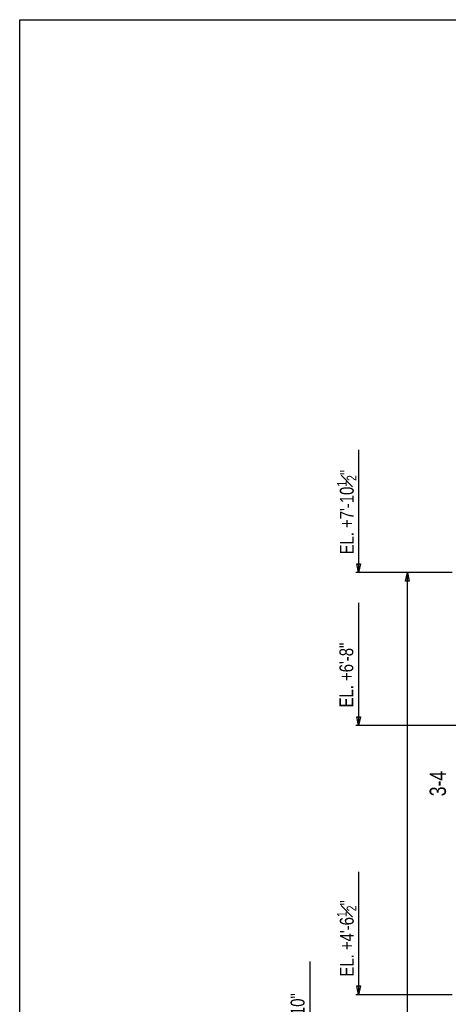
# Model space of a CAD drawing. Header units: inches. Extents: x -17.2 to 17.5, y -11.2 to 11.2.
# Tile 8 of 38: x -17.2 to -13.9, y 3.5 to 11.2. Entities that reach past the tile are written whole.
import ezdxf
from ezdxf.enums import TextEntityAlignment as Align

# ---------------------------------------------------------------- set-up
doc = ezdxf.new("R2010")
doc.units = ezdxf.units.IN
doc.header["$LTSCALE"] = 2.5
doc.header["$MEASUREMENT"] = 0
doc.layers.add('Layer_0', color=7, linetype='Continuous')
doc.styles.add('MTextWidth', font='txt', dxfattribs={"width": 0.8, "height": 0.2})

msp = doc.modelspace()

# ---------------------------------------------------------------- linework, layer by layer
at = {"color": 1, "linetype": 'Continuous'}
for p, q in [((-14.572, 7.8543), (-14.572, 6.8845)), ((-14.572, 6.8845), (-14.5868, 6.9534)), ((-14.5868, 6.9534), (-14.5572, 6.9534)), ((-14.5572, 6.9534), (-14.572, 6.8845)), ((-14.1866, 6.8845), (-14.5939, 6.8845)), ((-14.572, 6.8845), (-14.572, 6.8845)), ((-14.2014, 6.8156), (-14.1866, 6.8845)), ((-14.1866, -0.9905), (-14.1866, 6.8845)), ((-14.1866, 6.8845), (-14.1718, 6.8156)), ((-13.8324, 6.8845), (-14.1866, 6.8845)), ((-14.1718, 6.8156), (-14.2014, 6.8156)), ((-14.572, 6.646), (-14.572, 5.6761)), ((-13.4783, 5.6761), (-14.5939, 5.6761)), ((-14.572, 5.6761), (-14.5868, 5.745)), ((-14.5868, 5.745), (-14.5572, 5.745)), ((-14.5572, 5.745), (-14.572, 5.6761)), ((-14.572, 5.6761), (-14.572, 5.6761)), ((-14.572, 4.521), (-14.572, 3.5511)), ((-14.9574, 3.8126), (-14.9574, 2.8428)), ((-14.572, 3.5511), (-14.5868, 3.62)), ((-14.5868, 3.62), (-14.5572, 3.62)), ((-14.5572, 3.62), (-14.572, 3.5511)), ((-13.8324, 3.5511), (-14.5939, 3.5511)), ((-14.572, 3.5511), (-14.572, 3.5511))]:
    msp.add_line(p, q, dxfattribs=at)
at = {"layer": 'Layer_0', "color": 2, "linetype": 'Continuous'}
for p, q in [((-17.25, 11.25), (17.25, 11.25)), ((-17.25, -11.25), (-17.25, 11.25))]:
    msp.add_line(p, q, dxfattribs=at)

# ---------------------------------------------------------------- texts
at = {"color": 1, "linetype": 'Continuous', "width": 0.8}
for s, height, p in [('EL. +6\'-8"', 0.10967, (-14.6142, 5.8196)), ('EL. +3\'-10"', 0.109669, (-14.9996, 2.9862))]:
    msp.add_text(s, height=height, rotation=90, dxfattribs=at).set_placement(p)
at = {"color": 2, "linetype": 'Continuous', "width": 0.8}
msp.add_text('3-4', height=0.12902, rotation=90, dxfattribs=at).set_placement((-13.882, 5.2178), align=Align.CENTER)
at = {"color": 1, "linetype": 'Continuous', "char_height": 0.109669, "attachment_point": 7, "rotation": 90, "style": 'MTextWidth'}
for s, insert in [('\\A1;EL. +7\'-10{\\H0.70x;\\S1#2;}"', (-14.5889, 7.0279)), ('\\A1;EL. +4\'-6{\\H0.70x;\\S1#2;}"', (-14.5889, 3.6946))]:
    msp.add_mtext(s, dxfattribs=dict(at, insert=insert))

doc.saveas('drawing.dxf')
